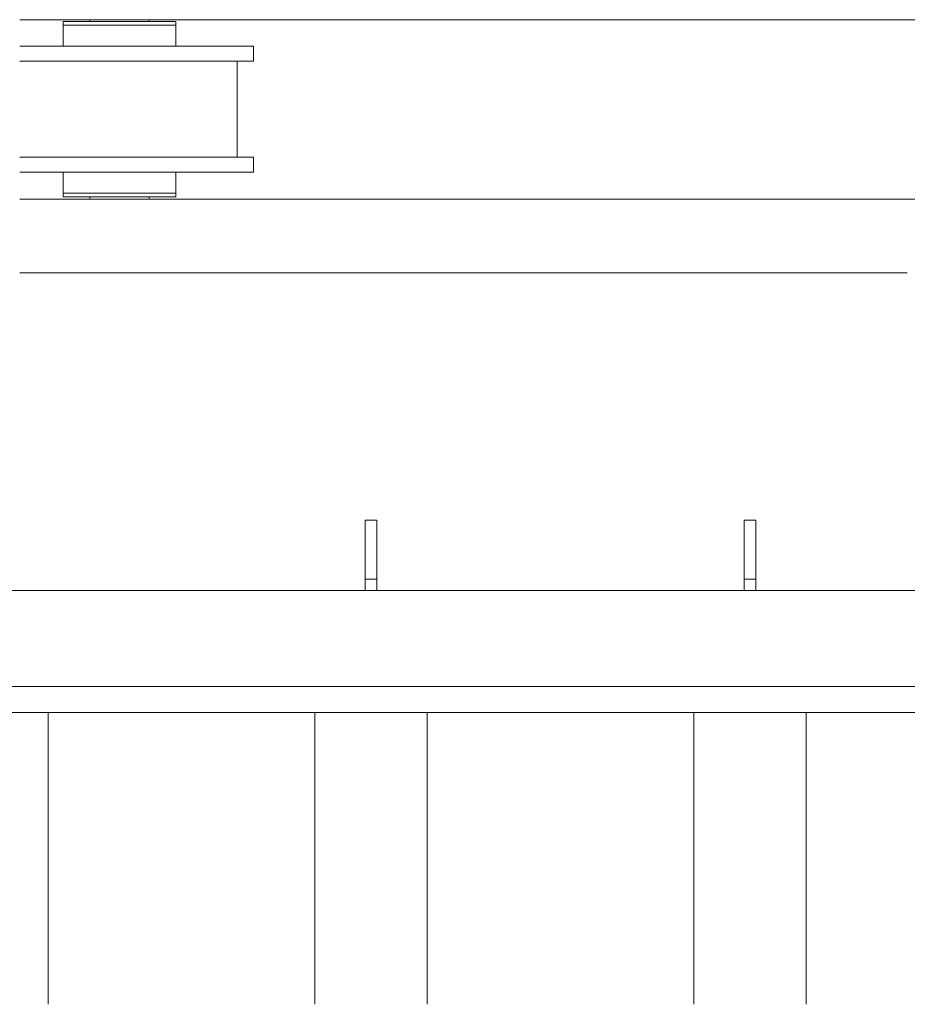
# Model space of a CAD drawing. Header units: millimetres. Extents: x -1413 to 6997, y -739331 to -733391.
# Tile 42 of 47: x 5765 to 6005, y -734519 to -734253. Entities that reach past the tile are written whole.
import ezdxf

# ---------------------------------------------------------------- set-up
doc = ezdxf.new("R2010")
doc.units = ezdxf.units.MM
doc.header["$MEASUREMENT"] = 0
for name, color, linetype, lineweight in [('Side Cradle Stbd', 7, 'Continuous', 0), ('Side Cradle Tower Rail Frame', 7, 'Continuous', 0), ('Side Slip Cradle Stbd', 7, 'Continuous', 0)]:
    doc.layers.add(name, color=color, linetype=linetype, lineweight=lineweight)

# ---------------------------------------------------------------- blocks, each defined once
blk = doc.blocks.new('*U59')
at = {"layer": 'Side Cradle Stbd', "color": 7, "linetype": 'Continuous', "lineweight": 0}
for p, q in [((3241.372073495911, 2107.921839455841), (2973.367729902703, 2107.921839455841)), ((2992.368031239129, 2107.435086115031), (2992.368031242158, 2107.921832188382)), ((3007.75933182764, 2107.435078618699), (3008.368305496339, 2107.435078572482)), ((3008.36829099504, 2107.921832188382), (3008.368290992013, 2107.435086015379)), ((3011.144657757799, 2106.435062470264), (3014.448328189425, 2106.435062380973)), ((3015.608423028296, 2106.43506229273), (3014.448328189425, 2106.435062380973)), ((3014.448326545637, 2100.734969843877), (3015.608421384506, 2100.734969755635)), ((3036.608763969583, 2100.734969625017), (3033.850113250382, 2100.734969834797)), ((3014.236847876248, 2096.734905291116), (3000.368175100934, 2096.73490541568)), ((3032.168691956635, 2096.734897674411), (3032.168691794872, 2070.734485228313)), ((3036.608763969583, 2070.734477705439), (3033.850113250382, 2070.734477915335)), ((3014.236847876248, 2066.734413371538), (3000.368175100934, 2066.734413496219)), ((2973.367729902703, 2059.434294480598), (3656.350499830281, 2059.434294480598)), ((2992.368030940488, 2059.434301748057), (2992.368030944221, 2060.034302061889)), ((3008.368290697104, 2060.034301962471), (3008.36829069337, 2059.434301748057)), ((3011.144657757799, 2060.034309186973), (3014.448328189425, 2060.034309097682)), ((3015.608423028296, 2060.034309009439), (3014.448328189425, 2060.034309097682)), ((2973.367729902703, 2039.433969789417), (3213.428233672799, 2039.433969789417))]:
    blk.add_line(p, q, dxfattribs=at)
at = {"layer": 'Side Cradle Stbd', "color": 7, "linetype": 'Continuous', "lineweight": 0, "flags": 128}
for points in [[(3000.368170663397, 2106.435062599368), (2994.535980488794, 2106.435062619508), (2989.591688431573, 2106.435062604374), (2986.288018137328, 2106.435062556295), (2985.127923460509, 2106.435062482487), (2985.127923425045, 2100.734977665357)], [(3015.608383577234, 2106.43506229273), (3015.608423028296, 2106.43506229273), (3015.608423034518, 2107.435078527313), (3014.448328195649, 2107.435078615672), (3011.14465776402, 2107.435078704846), (3006.200365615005, 2107.435078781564), (3000.368175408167, 2107.435078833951), (2994.535985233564, 2107.435078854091), (2989.591693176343, 2107.435078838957), (2986.288022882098, 2107.435078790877), (2985.127928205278, 2107.435078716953), (2985.127928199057, 2106.435062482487), (2985.127962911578, 2106.435062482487)], [(2992.368045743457, 2107.435078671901), (2992.368031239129, 2107.435078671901), (2992.368033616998, 2107.435078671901), (2992.872971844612, 2107.435078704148), (2992.977004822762, 2107.435078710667), (2992.977008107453, 2107.435078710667), (2992.977013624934, 2107.435078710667), (2994.490175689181, 2107.435078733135), (2994.535947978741, 2107.435078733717)], [(3000.368170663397, 2106.435062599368), (2994.535985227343, 2106.435062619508), (2994.535980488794, 2106.435062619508)], [(2994.535992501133, 2107.435078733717), (2994.654926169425, 2107.43507873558), (2994.660983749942, 2107.43507873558), (2994.711214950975, 2107.435078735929), (2994.711214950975, 2107.435078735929)], [(2994.711223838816, 2107.435078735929), (2994.711223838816, 2107.435078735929), (2994.711229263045, 2107.435078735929), (2997.027334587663, 2107.43507874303), (2997.306643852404, 2107.435078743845), (2997.306657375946, 2107.435078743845), (2997.306657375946, 2107.435078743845)], [(3011.144657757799, 2106.435062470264), (3006.200365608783, 2106.435062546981), (3000.368175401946, 2106.435062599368), (3000.368172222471, 2106.435062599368)], [(3006.025152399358, 2107.435078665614), (3006.031164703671, 2107.435078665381), (3006.081395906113, 2107.43507866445), (3006.20032190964, 2107.43507866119)], [(3006.200372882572, 2107.43507866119), (3007.447558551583, 2107.435078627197), (3007.757967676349, 2107.435078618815)], [(3015.608418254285, 2100.734977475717), (3015.608418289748, 2106.43506229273), (3015.608383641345, 2106.43506229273)], [(2973.367729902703, 2100.73497034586), (2974.742209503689, 2100.734970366), (2986.49950242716, 2100.734970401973), (3000.368175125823, 2100.734970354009), (3014.236847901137, 2100.734970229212), (3025.994141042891, 2100.734970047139), (3033.850113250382, 2100.734969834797)], [(2985.127923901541, 2100.734969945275), (2985.127923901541, 2100.734969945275), (2986.142367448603, 2100.734970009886), (2986.288018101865, 2100.734970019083), (2986.288018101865, 2100.734970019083)], [(2986.288019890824, 2100.734970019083), (2986.288019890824, 2100.734970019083), (2986.49947874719, 2100.734970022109)], [(2986.499509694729, 2100.734970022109), (2989.176910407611, 2100.734970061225), (2989.59168839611, 2100.734970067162), (2989.59168839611, 2100.734970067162)], [(3036.608763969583, 2100.734969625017), (3036.608763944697, 2096.734904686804), (3036.608691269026, 2096.734904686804)], [(2973.367729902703, 2096.734905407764), (2974.742209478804, 2096.734905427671), (2986.499502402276, 2096.734905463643), (3000.368175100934, 2096.73490541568)], [(3014.236847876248, 2096.734905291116), (3025.994141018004, 2096.734905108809), (3033.850113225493, 2096.734904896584), (3036.608763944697, 2096.734904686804)], [(2973.367729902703, 2070.734478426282), (2974.742209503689, 2070.734478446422), (2986.49950242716, 2070.734478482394), (3000.368175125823, 2070.734478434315), (3014.236847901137, 2070.734478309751), (3025.994141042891, 2070.734478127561), (3033.850113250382, 2070.734477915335)], [(3036.608763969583, 2070.734477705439), (3036.608763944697, 2066.734412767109), (3036.608691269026, 2066.734412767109)], [(2973.367729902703, 2066.734413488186), (2974.742209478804, 2066.734413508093), (2986.499502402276, 2066.734413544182), (3000.368175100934, 2066.734413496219)], [(2985.127923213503, 2066.734406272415), (2985.127923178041, 2061.034325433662), (2985.127960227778, 2061.034325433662)], [(3014.236847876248, 2066.734413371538), (3025.994141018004, 2066.734413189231), (3033.850113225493, 2066.734412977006), (3036.608763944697, 2066.734412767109)], [(3015.60838343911, 2061.034325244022), (3015.608418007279, 2061.034325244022), (3015.608418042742, 2066.734406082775)], [(3000.368175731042, 2061.034325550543), (3000.368170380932, 2061.034325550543), (2994.535980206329, 2061.034325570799), (2989.591688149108, 2061.034325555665), (2986.288017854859, 2061.034325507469), (2985.127923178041, 2061.034325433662)], [(2985.127928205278, 2061.034325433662), (2985.127928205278, 2061.034325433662), (2985.127928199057, 2060.03430919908), (2985.127965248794, 2060.03430919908)], [(3015.608350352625, 2060.034309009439), (3015.608423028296, 2060.034309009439), (3015.608423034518, 2061.034325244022), (3014.448328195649, 2061.034325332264), (3011.14465776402, 2061.034325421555), (3006.200365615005, 2061.034325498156), (3000.368175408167, 2061.034325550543), (3000.368170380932, 2061.034325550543)], [(3011.144657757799, 2060.034309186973), (3006.200365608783, 2060.03430926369), (3000.368175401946, 2060.034309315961), (2994.535985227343, 2060.034309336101), (2989.591693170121, 2060.034309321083), (2986.288022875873, 2060.034309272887), (2985.127928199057, 2060.03430919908)]]:
    blk.add_lwpolyline(points, dxfattribs=at)
at = {"layer": 'Side Cradle Tower Rail Frame', "color": 7, "linetype": 'Continuous', "lineweight": 0}
for p, q in [((3066.769238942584, 1972.611212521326), (3069.96929089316, 1972.611212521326)), ((3066.769238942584, 1972.611212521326), (3066.769238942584, 1956.610952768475)), ((3069.96929089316, 1956.610952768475), (3069.96929089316, 1972.611212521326)), ((3169.270902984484, 1972.611212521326), (3172.470954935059, 1972.611212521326)), ((3169.270902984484, 1972.611212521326), (3169.270902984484, 1956.610952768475)), ((3172.470954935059, 1956.610952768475), (3172.470954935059, 1972.611212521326)), ((3066.769238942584, 1956.610952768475), (3069.96929089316, 1956.610952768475)), ((3066.769238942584, 1956.610952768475), (3066.769238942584, 1953.61091133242)), ((3069.96929089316, 1953.61091133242), (3069.96929089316, 1956.610952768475)), ((3169.270902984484, 1956.610952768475), (3172.470954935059, 1956.610952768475)), ((3169.270902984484, 1956.610952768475), (3169.270902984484, 1953.61091133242)), ((3172.470954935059, 1953.61091133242), (3172.470954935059, 1956.610952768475)), ((3656.350499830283, 1953.610904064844), (2933.126881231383, 1953.610904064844)), ((2933.126881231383, 1927.610481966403), (3656.350499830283, 1927.610481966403)), ((2933.126881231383, 1920.610368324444), (3263.37243065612, 1920.610368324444)), ((2981.079399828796, 1920.610361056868), (2981.079399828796, 1841.702456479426)), ((3053.157465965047, 1920.610361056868), (3053.157465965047, 1841.702456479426)), ((3083.581063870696, 1920.610361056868), (3083.581063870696, 1841.702456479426)), ((3155.659130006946, 1920.610361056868), (3155.659130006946, 1841.702456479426)), ((3186.082727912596, 1920.610361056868), (3186.082727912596, 1841.702456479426))]:
    blk.add_line(p, q, dxfattribs=at)

msp = doc.modelspace()

# ---------------------------------------------------------------- block references
at = {"layer": 'Side Slip Cradle Stbd', "color": 7, "linetype": 'Continuous', "lineweight": 0}
msp.add_blockref('*U59', (2791.75, -736360.8500000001), dxfattribs=at)

doc.saveas('drawing.dxf')
